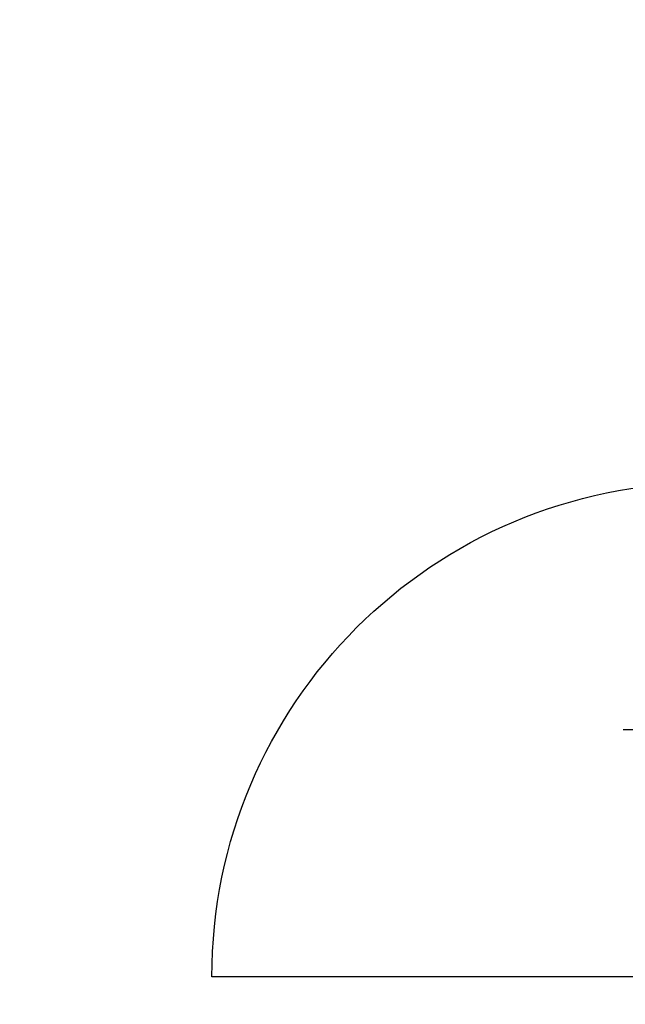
# Model space of a CAD drawing. Header units: inches. Extents: x 27484 to 71626, y -45113 to 39.
# Tile 136 of 256: x 36497 to 36610, y -34705 to -34522. Entities that reach past the tile are written whole.
import ezdxf

# ---------------------------------------------------------------- set-up
doc = ezdxf.new("R2010")
doc.units = ezdxf.units.IN
doc.header["$LTSCALE"] = 50
doc.header["$MEASUREMENT"] = 0
doc.layers.add('A-ść. istn.', color=8, linetype='Continuous', lineweight=0)
doc.layers.add('R-MET-DRZ', color=7, linetype='Continuous', lineweight=15)
for name, color, linetype in [('S-DRZ-', 7, 'Continuous'), ('S-DRZ-O', 7, 'Continuous'), ('S-DRZ-SKRZYD', 5, 'Continuous'), ('S-DRZ-WEGAR', 7, 'Continuous')]:
    doc.layers.add(name, color=color, linetype=linetype)

# ---------------------------------------------------------------- blocks, each defined once
blk = doc.blocks.new('D90-L-DL')
at = {"layer": 'S-DRZ-'}
blk.add_arc((-45, 0), 90, 270, 0, dxfattribs=at)
at = {"layer": 'S-DRZ-O'}
blk.add_line((0, 15.12), (0, -15.12), dxfattribs=at)
at = {"layer": 'S-DRZ-SKRZYD'}
blk.add_line((-45, 0), (-45, -90), dxfattribs=at)
at = {"layer": 'S-DRZ-WEGAR'}
for points in [[(-50, -3.5), (-45, -3.5), (-45, 3.5), (-50, 3.5)], [(45, 3.5), (50, 3.5), (50, -3.5), (45, -3.5)]]:
    blk.add_lwpolyline(points, close=True, dxfattribs=at)

msp = doc.modelspace()

# ---------------------------------------------------------------- hatches: boundary and pattern name
at = {"layer": 'A-ść. istn.', "ltscale": 0.1}
h = msp.add_hatch(dxfattribs=at)
h.set_pattern_fill('ANSI31', color=256, scale=10)
h.set_pattern_definition([(45, (31560.1443, -34930.5661), (-0.88388348, 0.88388348), [])])
h.paths.add_polyline_path([(36974.48246, -34631.06607), (36899.48246, -34631.06607), (36832.48246, -34631.06607), (36832.48246, -34644.06607), (36844.48246, -34644.06607), (36844.48246, -34643.06607), (36974.48246, -34643.06607)])
h.paths.add_polyline_path([(36999.48246, -34528.06607), (36987.48246, -34528.06607), (36987.48246, -34631.06607), (36999.48246, -34631.06607), (36999.48246, -34618.06607), (37001.48246, -34618.06607), (37001.48246, -34606.06607), (36999.48246, -34606.06607)])
h.paths.add_polyline_path([(36974.48246, -34516.06607), (36637.48246, -34516.06607), (36637.48246, -34365.56607), (36624.98246, -34365.56607), (36624.98246, -34603.06607), (36628.55246, -34603.06607), (36637.48246, -34603.06607), (36637.48246, -34528.06607), (36974.48246, -34528.06607)])
h.paths.add_polyline_path([(36624.98246, -34365.56607), (36497.48246, -34365.56607), (36497.48246, -34378.06607), (36612.48246, -34378.06607), (36612.48246, -34603.06607), (36624.98246, -34603.06607)])
h.paths.add_polyline_path([(36999.48246, -34378.06607), (37020.48246, -34378.06607), (37020.48246, -34365.56607), (36757.48246, -34365.56607), (36757.48246, -34378.06607), (36987.48246, -34378.06607), (36987.48246, -34503.06607), (36974.48246, -34503.06607), (36974.48246, -34516.06607), (36974.48246, -34528.06607), (36987.48246, -34528.06607), (36999.48246, -34528.06607)])
h.paths.add_polyline_path([(36992.28576, -34510.26277, -1), (36981.67916, -34520.86937, -1)], flags=16)
h.paths.add_polyline_path([(37020.48246, -34353.06607), (36942.48246, -34353.06607), (36942.48246, -34365.56607), (37020.48246, -34365.56607), (37020.48246, -34361.99607)])

# ---------------------------------------------------------------- block references
at = {"layer": 'R-MET-DRZ', "extrusion": (0, 0, -1), "xscale": 1.020000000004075, "yscale": 1.020000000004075, "zscale": -1.019999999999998, "rotation": 90}
msp.add_blockref('D90-L-DL', (-36624.98246, -34654.06607), dxfattribs=at)

doc.saveas('drawing.dxf')
